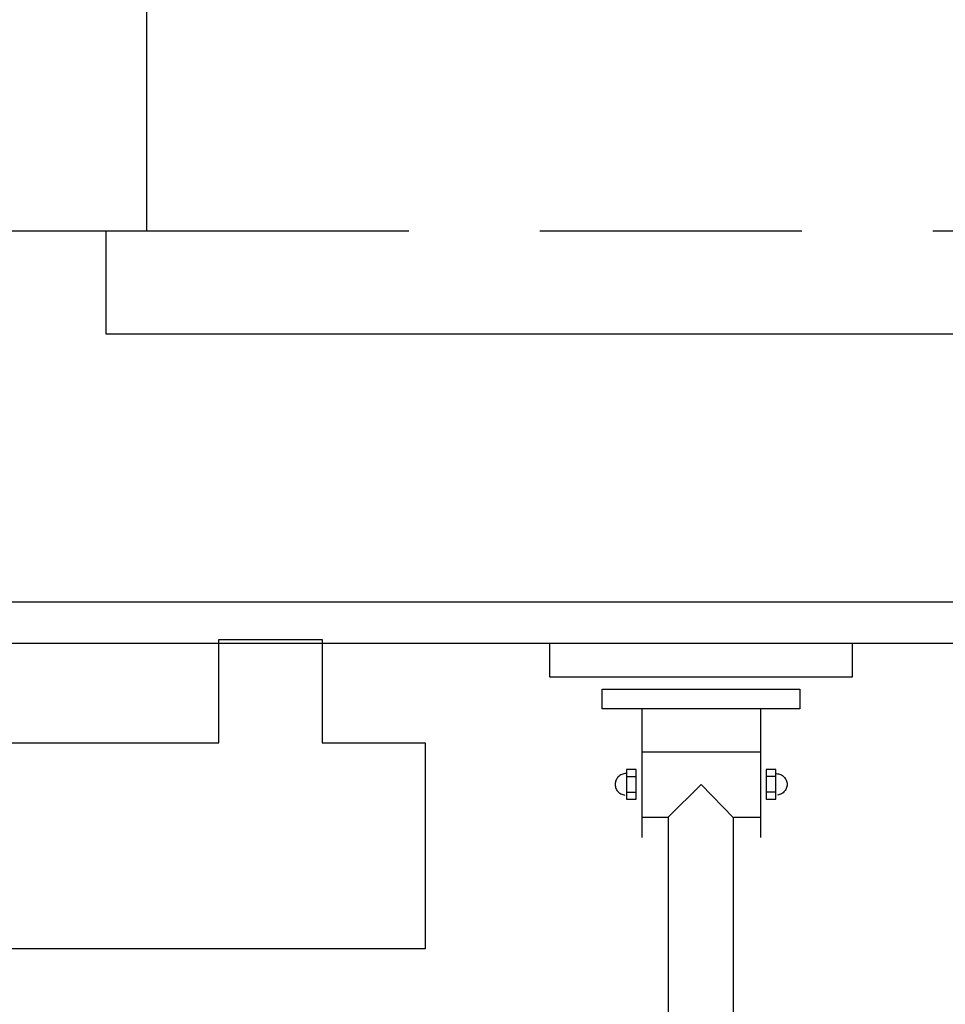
# Model space of a CAD drawing. Header units: millimetres. Extents: x 42924 to 92944, y -369470 to -179866.
# Tile 132 of 256: x 59935 to 59980, y -180691 to -180643. Entities that reach past the tile are written whole.
import ezdxf

# ---------------------------------------------------------------- set-up
doc = ezdxf.new("R2010")
doc.units = ezdxf.units.MM
doc.linetypes.add('HIDDEN', pattern=[9.525, 6.35, -3.175])
doc.layers.get('0').update_dxf_attribs({"color": 8})
for name, color, linetype in [('!! 0_ Istn-sciany', 8, 'Continuous'), ('!! 0_ Istn-widok', 8, 'Continuous'), ('!! 0_Istn-cienka', 8, 'Continuous'), ('!! 2 ZABUDOWA GK-MDF', 8, 'Continuous'), ('!! 2_wypos-sanitarne', 8, 'Continuous')]:
    doc.layers.add(name, color=color, linetype=linetype)
doc.layers.add('!! 0_Istn-grzejniki', color=8, linetype='Continuous', plot=False)
doc.layers.add('E_SAP_ZASIĘG', color=150, linetype='Continuous', plot=False)

# ---------------------------------------------------------------- blocks, each defined once
blk = doc.blocks.new('5rtfgvb')
for p, q in [((131001.396, 14775.222), (131016.005, 14776.469)), ((131016.005, 14776.469), (131016.146, 14774.823)), ((131001.537, 14773.575), (131001.396, 14775.222)), ((131016.146, 14774.823), (131001.537, 14773.575)), ((131004.115, 14773.215), (131013.666, 14774.031)), ((131013.666, 14774.031), (131013.748, 14773.076)), ((131004.196, 14772.26), (131004.115, 14773.215)), ((131013.748, 14773.076), (131004.196, 14772.26)), ((131011.838, 14772.907), (131012.368, 14766.699)), ((131006.107, 14772.418), (131006.637, 14766.209)), ((131006.314, 14770.351), (131012.017, 14770.838)), ((131012.836, 14770.051), (131012.358, 14770.01)), ((131012.358, 14770.01), (131012.481, 14768.577)), ((131012.958, 14768.618), (131012.836, 14770.051)), ((131012.869, 14769.712), (131012.399, 14769.672)), ((131012.874, 14769.856), (131012.927, 14769.857)), ((131012.874, 14769.856), (131012.874, 14769.856)), ((131012.927, 14769.857), (131012.979, 14769.854)), ((131012.979, 14769.854), (131013.03, 14769.845)), ((131013.03, 14769.845), (131013.079, 14769.832)), ((131013.079, 14769.832), (131013.127, 14769.814)), ((131013.127, 14769.814), (131013.172, 14769.791)), ((131013.172, 14769.791), (131013.214, 14769.765)), ((131013.214, 14769.765), (131013.254, 14769.735)), ((131013.254, 14769.735), (131013.291, 14769.7)), ((131013.291, 14769.7), (131013.324, 14769.663)), ((131013.324, 14769.663), (131013.354, 14769.622)), ((131013.354, 14769.622), (131013.379, 14769.579)), ((131013.379, 14769.579), (131013.401, 14769.532)), ((131013.401, 14769.532), (131013.418, 14769.484)), ((131005.252, 14769.051), (131005.222, 14769.011)), ((131005.287, 14769.088), (131005.252, 14769.051)), ((131005.324, 14769.121), (131005.287, 14769.088)), ((131005.365, 14769.151), (131005.324, 14769.121)), ((131005.408, 14769.177), (131005.365, 14769.151)), ((131005.454, 14769.198), (131005.408, 14769.177)), ((131005.503, 14769.215), (131005.454, 14769.198)), ((131005.554, 14769.228), (131005.503, 14769.215)), ((131005.606, 14769.235), (131005.554, 14769.228)), ((131005.606, 14769.235), (131005.606, 14769.235)), ((131006.088, 14769.474), (131005.611, 14769.434)), ((131005.611, 14769.434), (131005.733, 14768.001)), ((131005.635, 14769.094), (131006.105, 14769.134)), ((131006.21, 14768.042), (131006.088, 14769.474)), ((131013.347, 14769.04), (131013.316, 14769)), ((131013.374, 14769.083), (131013.347, 14769.04)), ((131013.396, 14769.127), (131013.374, 14769.083)), ((131013.414, 14769.175), (131013.396, 14769.127)), ((131013.428, 14769.224), (131013.414, 14769.175)), ((131013.418, 14769.484), (131013.43, 14769.433)), ((131013.436, 14769.275), (131013.428, 14769.224)), ((131013.43, 14769.433), (131013.438, 14769.381)), ((131013.44, 14769.327), (131013.436, 14769.275)), ((131013.438, 14769.381), (131013.44, 14769.327)), ((131005.133, 14768.776), (131005.129, 14768.724)), ((131005.129, 14768.724), (131005.131, 14768.671)), ((131005.131, 14768.671), (131005.138, 14768.618)), ((131005.142, 14768.827), (131005.133, 14768.776)), ((131005.138, 14768.618), (131005.151, 14768.567)), ((131005.155, 14768.876), (131005.142, 14768.827)), ((131005.151, 14768.567), (131005.168, 14768.519)), ((131005.173, 14768.924), (131005.155, 14768.876)), ((131005.196, 14768.969), (131005.173, 14768.924)), ((131005.222, 14769.011), (131005.196, 14768.969)), ((131009.295, 14769.018), (131007.835, 14767.298)), ((131010.99, 14767.55), (131009.295, 14769.018)), ((131012.933, 14768.958), (131012.464, 14768.918)), ((131012.481, 14768.577), (131012.958, 14768.618)), ((131013.066, 14768.836), (131013.015, 14768.824)), ((131013.115, 14768.853), (131013.066, 14768.836)), ((131013.161, 14768.875), (131013.115, 14768.853)), ((131013.205, 14768.9), (131013.161, 14768.875)), ((131013.245, 14768.93), (131013.205, 14768.9)), ((131013.283, 14768.963), (131013.245, 14768.93)), ((131013.316, 14769), (131013.283, 14768.963)), ((131005.168, 14768.519), (131005.189, 14768.472)), ((131005.189, 14768.472), (131005.215, 14768.429)), ((131005.215, 14768.429), (131005.245, 14768.388)), ((131005.245, 14768.388), (131005.278, 14768.351)), ((131005.278, 14768.351), (131005.315, 14768.317)), ((131005.315, 14768.317), (131005.355, 14768.286)), ((131005.355, 14768.286), (131005.398, 14768.26)), ((131005.398, 14768.26), (131005.443, 14768.237)), ((131005.443, 14768.237), (131005.49, 14768.219)), ((131005.49, 14768.219), (131005.539, 14768.206)), ((131005.539, 14768.206), (131005.59, 14768.197)), ((131005.59, 14768.197), (131005.642, 14768.194)), ((131005.7, 14768.34), (131006.169, 14768.38)), ((131005.733, 14768.001), (131006.21, 14768.042)), ((131011.007, 14767.577), (131012.287, 14767.686)), ((131006.583, 14767.199), (131007.835, 14767.306)), ((131007.835, 14767.302), (131009.496, 14747.849)), ((131012.659, 14748.012), (131010.99, 14767.55))]:
    blk.add_line(p, q)

msp = doc.modelspace()

# ---------------------------------------------------------------- linework, layer by layer
at = {"layer": '!! 0_ Istn-sciany'}
for points in [[(59941.56735, -180653.3878), (59941.56735, -180621.3878)], [(59891.56735, -180653.3878), (59941.56735, -180653.3878)]]:
    msp.add_lwpolyline(points, dxfattribs=at)
at = {"layer": '!! 0_ Istn-widok'}
for points in [[(59939.56735, -180653.3878), (59939.56735, -180658.3878)], [(59939.56735, -180658.3878), (60034.56735, -180658.3878)]]:
    msp.add_lwpolyline(points, dxfattribs=at)
at = {"layer": '!! 0_Istn-cienka', "linetype": 'HIDDEN', "ltscale": 2}
msp.add_lwpolyline([(59941.56735, -180653.3878), (60032.56735, -180653.3878)], dxfattribs=at)
at = {"layer": '!! 0_Istn-grzejniki'}
msp.add_lwpolyline([(59950.05571, -180673.21406), (59950.05571, -180678.21406), (59955.05571, -180678.21406), (59955.05571, -180688.21406), (59855.05571, -180688.21406), (59855.05571, -180678.21406), (59860.05571, -180678.21406), (59860.05571, -180673.21406), (59865.05571, -180673.21406), (59865.05571, -180678.21406), (59945.05571, -180678.21406), (59945.05571, -180673.21406)], close=True, dxfattribs=at)
at = {"layer": '!! 2 ZABUDOWA GK-MDF'}
for points in [[(59846.56735, -180671.3878), (60071.56735, -180671.3878)], [(59846.56735, -180673.3878), (60071.56735, -180673.3878)]]:
    msp.add_lwpolyline(points, dxfattribs=at)
at = {"layer": 'E_SAP_ZASIĘG'}
msp.add_circle((60076.8218, -181088.08994), 600, dxfattribs=at)

# ---------------------------------------------------------------- block references
at = {"layer": '!! 2_wypos-sanitarne', "rotation": 355.1187031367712}
msp.add_blockref('5rtfgvb', (-71822.41714, -184247.89283), dxfattribs=at)

doc.saveas('drawing.dxf')
